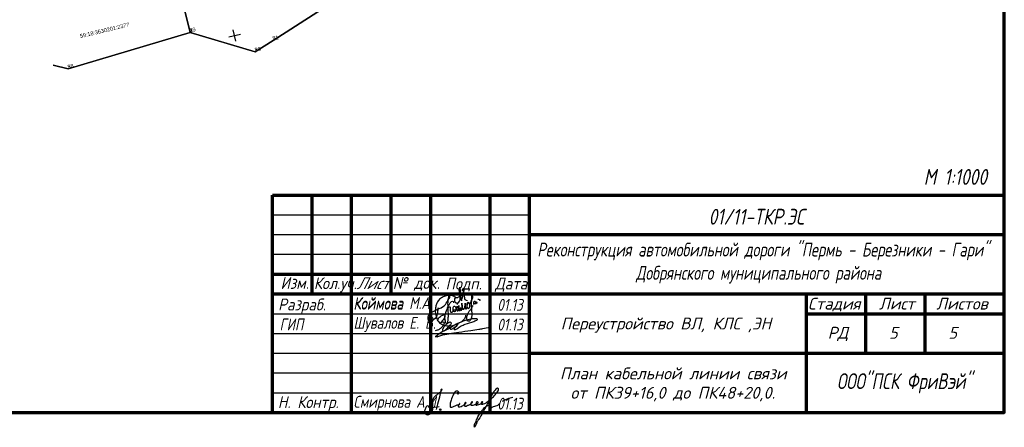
# Model space of a CAD drawing. Header units: millimetres. Extents: x -10 to 1169, y 1 to 1686.
# Tile 98 of 224: x 901 to 1150, y 1 to 104. Entities that reach past the tile are written whole.
import ezdxf
from ezdxf.enums import TextEntityAlignment as Align

# ---------------------------------------------------------------- set-up
doc = ezdxf.new("R2010")
doc.units = ezdxf.units.MM
for name, color, linetype in [('COORDS', 7, 'Continuous'), ('Листы', 7, 'Continuous'), ('УЧАСТКИ', 7, 'Continuous')]:
    doc.layers.add(name, color=color, linetype=linetype)
doc.layers.add('ЭЛЕКТРИКА', color=1, linetype='Continuous', lineweight=40, plot=False)
doc.styles.add('GPR', font='isocpeui.ttf', dxfattribs={"width": 0.8})
doc.styles.get("Standard").update_dxf_attribs({"font": 'arial.ttf'})
doc.styles.add('ГОСТ', font='isocpeui.ttf', dxfattribs={"height": 1.25})

# ---------------------------------------------------------------- blocks, each defined once
blk = doc.blocks.new('A$C14F24BE0')
at = {"lineweight": 30, "true_color": 0x0718b0}
blk.add_hatch(color=164, dxfattribs=at).paths.add_polyline_path([(2.59, -4.28, 1), (2.22, -4.28, 1)])
at = {"color": 164, "lineweight": 30, "true_color": 0x0718b0}
blk.add_line((0.23, -3.77), (2.15, -3.46), dxfattribs=at)
blk.add_circle((2.41, -4.28), 0.188, dxfattribs=at)
for points, knots in [([(-0.49, -3.72), (-0.4, -3.67), (-0.51, -3.26), (-1.23, -3.39), (-1.36, -4.15), (-1.69, -4.88), (-1.23, -5.5), (-0.44, -5.64), (0.2, -5.09), (0.57, -4.33), (0.54, -3.38), (0.5, -2.43), (0.63, -1.37), (1.37, -0.6), (2.2, 0.02), (2.73, 0.41), (2.92, 0.9), (2.57, 0.9), (2.59, 0.63), (2.47, 0.2), (2.22, -1.02), (1.82, -2.53), (1.51, -3.77), (1.4, -4.2)], [0, 0, 0, 0, 0.31279, 0.75166, 1.67129, 2.412495, 2.97956, 3.712448, 4.564632, 5.298338, 6.207276, 7.322922, 8.192226, 9.305227, 10.401145, 11.26622, 11.411446, 11.655096, 11.818609, 12.118108, 13.018743, 15.498507, 16.84405, 16.84405, 16.84405, 16.84405]), ([(6.77, 0.11), (6.76, 0.07), (6.73, -0.05), (6.74, -0.26), (6.95, -0.27), (7.15, -0.16), (7.12, 0.17), (6.85, 0.42), (6.2, 0.43), (5.61, -0.6), (5.24, -1.66), (4.83, -2.72), (4.92, -3.26), (4.94, -3.78), (5.56, -3.51), (6.12, -3.4), (6.78, -3.01), (7.25, -2.99), (7.43, -2.78), (7.27, -2.69), (7.14, -2.97), (7.03, -3.16), (6.94, -3.44), (7.19, -3.67), (7.69, -3.49), (8.14, -3.24), (8.59, -3), (8.8, -2.75), (8.98, -2.54), (8.76, -2.33), (8.62, -2.69), (8.51, -2.93), (8.48, -3.28), (8.82, -3.47), (9.28, -3.21), (9.87, -2.98), (10.27, -2.66), (10.67, -2.44), (10.51, -2.17), (10.3, -2.43), (10.18, -2.64), (10.03, -3.05), (10.56, -3.26), (11.12, -2.88), (11.7, -2.84), (12.08, -2.51), (11.85, -2.28), (11.43, -2.32), (11.57, -2.76), (11.34, -3.01), (11.54, -3.26), (11.93, -3), (12.42, -2.95), (12.75, -2.65), (13.32, -2.45), (12.88, -2.21), (12.76, -2.54), (12.68, -2.85), (13.05, -2.97), (13.47, -2.83), (14.22, -2.43), (15.07, -1.68), (16.11, -0.82), (16.75, 0.01), (17.11, 0.62), (17.14, 0.97), (16.98, 1.19), (16.59, 1.05), (16.17, 0.62), (15.66, -0.17), (15.12, -1.23), (14.28, -2.85), (13.34, -4.76), (12.36, -6.43), (11.67, -7.42), (11.47, -8.1), (11.25, -8.39), (11.12, -8.81), (10.9, -8.35), (11.33, -7.66), (11.76, -6.37), (12.54, -5.08), (13.32, -4.13), (13.8, -3.57), (14.22, -3.31), (14.52, -3.13), (14.9, -3.14), (14.87, -3.51), (14.86, -3.73), (14.92, -4.17), (15.59, -3.55), (16.14, -3.46), (16.83, -3.22), (17.2, -2.96), (17.39, -2.82)], [0, 0, 0, 0, 0.153221, 0.357613, 0.493352, 0.692414, 0.989555, 1.291204, 1.742475, 2.730709, 4.388355, 5.38085, 5.890004, 6.210585, 6.551316, 7.411083, 8.194482, 8.718166, 8.790248, 8.89267, 9.06287, 9.519825, 9.702443, 9.829766, 10.435215, 11.015499, 11.49759, 11.887822, 12.060708, 12.208429, 12.520036, 12.814383, 13.166868, 13.362181, 13.847388, 14.598378, 15.26698, 15.529718, 15.699557, 15.900859, 16.243469, 16.632814, 16.858518, 17.69493, 18.466617, 18.679008, 18.929614, 19.198499, 19.673231, 19.908465, 20.088794, 20.397375, 21.067588, 21.542627, 21.930537, 22.170782, 22.471297, 22.757892, 23.004436, 23.42, 24.091694, 25.523516, 26.827085, 28.102709, 28.675735, 28.89724, 29.125716, 29.34922, 29.98644, 30.948008, 32.136516, 33.563641, 36.408284, 38.532782, 39.355909, 40.072242, 40.473339, 40.729918, 40.841553, 41.667047, 43.020408, 44.981349, 46.112506, 46.72121, 47.181361, 47.566749, 47.800475, 48.112253, 48.4229, 48.579857, 49.244021, 49.968175, 50.605834, 51.320527, 51.320527, 51.320527, 51.320527]), ([(18.13, -2.16), (18.35, -2.03), (18.77, -1.77), (19.66, -1.46), (20.3, -1.14), (20.76, -1.14)], [0, 0, 0, 0, 0.757468, 1.46659, 2.831229, 2.831229, 2.831229, 2.831229])]:
    blk.add_open_spline(points, degree=3, knots=knots, dxfattribs=at)
blk = doc.blocks.new('A$C6218632A')
at = {"layer": 'ЭЛЕКТРИКА', "color": 0, "linetype": 'ByBlock', "lineweight": -2}
for points, knots in [([(6.36, 3.64), (6.34, 3.61), (6.28, 3.54), (6.16, 3.41), (6.14, 3.21), (6.16, 3.02), (6.19, 2.84), (6.24, 2.65), (6.37, 2.43), (6.71, 2.39), (7.05, 2.4), (7.35, 2.66), (7.5, 2.98), (7.6, 3.33), (7.64, 3.67), (7.53, 4.01), (7.52, 4.42), (7.42, 4.86), (7.43, 5.36), (7.26, 5.84), (7.5, 6.11), (7.44, 6.63), (7.64, 4.98), (7.6, 4.73), (7.91, 2.4), (8.05, 3.51), (8.26, 3.99), (8.4, 4.82), (8.52, 5.24), (8.71, 6.31), (8.16, 5.75), (8.51, 4.78), (8.64, 3.91), (8.69, 3.09), (9.18, 3.04), (9.46, 3.01)], [0, 0, 0, 0, 0.118708, 0.283153, 0.508507, 0.683718, 0.861871, 1.055389, 1.281684, 1.56958, 1.999735, 2.263254, 2.727804, 3.03837, 3.345159, 3.748428, 4.084118, 4.590028, 5.05489, 5.630673, 5.896078, 6.1185, 6.753042, 8.372403, 9.622969, 10.077373, 10.810653, 11.454077, 12.34475, 12.956405, 13.008846, 14.522349, 15.372925, 15.922063, 16.654094, 16.654094, 16.654094, 16.654094]), ([(2.03, 1.19), (1.96, 0.79), (1.79, -0.15), (1.58, -1.6), (-0.41, -2.66), (-0.69, -0.61), (0.77, 0.34), (2.4, 0.98), (3.94, 1.79), (4.45, 3.16), (5.1, 3.81), (4.95, 5.05), (4.52, 3.61), (4.41, 2.82), (4.43, 1.47), (4.48, 0.22), (4.56, -0.86), (4.46, -1.72), (4.48, -2.22), (4.21, -3.13), (3.84, -2.45), (3.84, -2.02), (3.7, -1.52), (3.72, -1.12), (3.75, -0.73), (3.85, -0.37), (4.03, 0.02), (4.13, 0.57), (4.43, 1.21), (4.73, 1.96), (5.09, 2.46), (5.66, 3.08), (5.82, 2.66), (5.9, 2.46)], [0, 0, 0, 0, 1.216621, 2.86, 4.494114, 5.503199, 7.547548, 9.093933, 10.97122, 12.45814, 13.183829, 13.892107, 14.667871, 15.870181, 16.997792, 18.479138, 19.702196, 20.248434, 20.972138, 21.575858, 21.938568, 22.632065, 23.04127, 23.45184, 23.813692, 24.214111, 24.564576, 25.103265, 25.878183, 26.701555, 27.423218, 27.986195, 28.483433, 28.483433, 28.483433, 28.483433]), ([(8.16, 4.33), (8, 4.25), (7.65, 4.05), (7.15, 3.91), (6.71, 3.58), (6.42, 3.82), (6.21, 3.94), (6.02, 4.08), (5.8, 4.17), (5.49, 4.3), (5.08, 4.34), (4.41, 4.28), (3.53, 4.09), (2.59, 3.54), (1.83, 2.81), (1.47, 1.87), (1.34, 1), (1.26, 0.15), (1.42, -0.55), (1.57, -1.22), (1.78, -1.85), (2.15, -2.39), (2.78, -2.99), (3.86, -3.41), (5.13, -3.47), (6.45, -3.13), (7.63, -2.51), (8.77, -1.75), (8.97, -0.99), (9.04, -0.7)], [0, 0, 0, 0, 0.550224, 1.191183, 1.622114, 1.939836, 2.19685, 2.348396, 2.641954, 2.905273, 3.358709, 3.86517, 4.910957, 6.036244, 7.099431, 7.97607, 9.014585, 9.751213, 10.50375, 11.158115, 11.811474, 12.458613, 13.119138, 14.38981, 15.828036, 16.881878, 18.42347, 19.87406, 20.731176, 20.731176, 20.731176, 20.731176]), ([(7.71, 0.86), (7.75, 0.84), (7.82, 0.79), (7.83, 0.91), (7.84, 0.98), (7.79, 1.05), (7.74, 1.12), (7.63, 1.12), (7.56, 1.01), (7.58, 0.9), (7.55, 0.74), (7.65, 0.64), (7.76, 0.57), (7.89, 0.55), (7.97, 0.68), (8.04, 0.8), (8.07, 0.93), (8.06, 1.12), (8.07, 1.31), (8.05, 1.55), (8.06, 1.74), (8.02, 1.97), (7.98, 2.64), (8.05, 1.82), (8.05, 1.56), (8.06, 1.4), (8.06, 1.25), (8.09, 1.08), (8.16, 0.96), (8.24, 0.87), (8.41, 0.73), (8.66, 1.02), (8.74, 1.31), (8.81, 1.66), (8.83, 1.91), (8.8, 2.49), (8.83, 2.13), (8.81, 1.94), (8.82, 1.71), (8.84, 1.49), (8.84, 1.3), (8.88, 1.14), (8.89, 0.94), (9.05, 0.95), (9.22, 0.91), (9.34, 1.26), (9.3, 1.56), (9.33, 1.91), (9.25, 2.22), (9.53, 2.52), (9.74, 2.42), (9.86, 2.22), (9.84, 2.55), (9.43, 2.47), (9.3, 2.21), (9.32, 1.94), (9.31, 1.64), (9.29, 1.34), (9.45, 1.13), (9.65, 0.94), (9.89, 1.1), (9.96, 1.27), (10, 1.46), (10.05, 1.69), (10.02, 1.94), (9.99, 2.1), (9.95, 2.24), (9.86, 2.28), (9.77, 2.42), (9.75, 2.27), (9.82, 2.18), (9.96, 2.21), (10.05, 2.3), (10.2, 2.36), (10.24, 2.54), (10.34, 2.72), (10.37, 2.88), (10.43, 3.06), (10.55, 3.18), (10.7, 3.38), (10.77, 3.68), (10.91, 4.06), (10.44, 4.38), (10.43, 4.01), (10.4, 3.75), (10.44, 3.42), (10.44, 3.11), (10.39, 2.78), (10.41, 2.45), (10.36, 2.08), (10.35, 1.73), (10.41, 1.41), (10.41, 1.11), (10.43, 0.84), (10.45, 0.53), (10.47, 0.23), (10.52, -0.13), (10.53, -0.51), (10.52, -0.91), (10.46, -1.33), (10.3, -1.78), (10.03, -2.24), (9.44, -2.27), (9.31, -1.82), (9.26, -1.45), (9.27, -1.03), (9.39, -0.66), (9.55, -0.32), (9.7, 0), (9.87, 0.29), (10.08, 0.54), (10.35, 0.81), (10.53, 1.27), (10.74, 1.57), (10.86, 1.75)], [0, 0, 0, 0, 0.112047, 0.194924, 0.263254, 0.34956, 0.411074, 0.535381, 0.597512, 0.765688, 0.877502, 1.055198, 1.133063, 1.267261, 1.4052, 1.531064, 1.692114, 1.797318, 2.100324, 2.273725, 2.508879, 2.64738, 3.054804, 3.701914, 3.811019, 3.915461, 4.151835, 4.284388, 4.419739, 4.551836, 4.650087, 5.054369, 5.312583, 5.645619, 6.017608, 6.359419, 6.548212, 6.733226, 7.029984, 7.199114, 7.385571, 7.586763, 7.770319, 7.795181, 8.029342, 8.207128, 8.749797, 8.957039, 9.260919, 9.700134, 9.735704, 9.949679, 10.042887, 10.420575, 10.696721, 10.908513, 11.207826, 11.610088, 11.724501, 12.031879, 12.283874, 12.438323, 12.571216, 12.873349, 13.150563, 13.298389, 13.374297, 13.564905, 13.632381, 13.729137, 13.831553, 13.965102, 14.090678, 14.215073, 14.4204, 14.59231, 14.81698, 14.915667, 15.161749, 15.31149, 15.658681, 16.085535, 16.432665, 16.631066, 16.918543, 17.29932, 17.618537, 17.849443, 18.27685, 18.601425, 18.986076, 19.303314, 19.575951, 19.892478, 20.131507, 20.493425, 20.79769, 21.231918, 21.61385, 22.012982, 22.469598, 23.081108, 23.508948, 23.843257, 24.320163, 24.6876, 25.07669, 25.46302, 25.822922, 26.141993, 26.47151, 26.807894, 27.255978, 27.913388, 27.913388, 27.913388, 27.913388]), ([(11.08, 2.11), (11.07, 2.18), (11.04, 2.32), (11.04, 2.56), (11.09, 2.83), (11.31, 2.87), (11.43, 2.75), (11.39, 2.65), (11.35, 2.44), (11.4, 2.53), (11.48, 2.59), (11.6, 2.66), (11.73, 2.64), (11.77, 2.55), (11.85, 2.47), (11.76, 2.38), (11.72, 2.26), (11.59, 2.22), (11.44, 2.17), (11.3, 2.15), (11.15, 2.14), (11.05, 2.11), (10.95, 2.12), (10.93, 2.06), (10.92, 2.04)], [0, 0, 0, 0, 0.203114, 0.443788, 0.738793, 0.892148, 1.011452, 1.16472, 1.294079, 1.312018, 1.436857, 1.609751, 1.70903, 1.800525, 1.876218, 2.001803, 2.102334, 2.263861, 2.37303, 2.576259, 2.689773, 2.803296, 2.893038, 2.964801, 2.964801, 2.964801, 2.964801]), ([(12.01, 3.3), (12.09, 3.32), (12.27, 3.37), (12.51, 3.28), (12.65, 3.08), (12.58, 2.97), (12.54, 2.91)], [0, 0, 0, 0, 0.2515771, 0.5409778, 0.7122563, 0.9029155, 0.9029155, 0.9029155, 0.9029155]), ([(4.39, 1.12), (4.52, 1.23), (4.69, 1.36), (4.98, 1.42), (5.11, 1.25), (5.09, 1.06), (5.04, 0.85), (5.06, 0.62), (5.07, 0.37), (5.15, 0.16), (5.33, 0.02), (5.56, 0.08), (5.75, 0.29), (5.86, 0.63), (5.79, 1.03), (5.8, 1.43), (6.17, 1.7), (6.46, 1.37), (6.45, 1.02), (6.45, 0.68), (6.45, 0.37), (6.23, 0.16), (6.02, 0.19), (5.83, 0.23), (5.79, 0.38), (5.76, 0.67), (6.23, 0.58), (6.52, 0.71), (6.73, 0.92), (6.82, 1.19), (6.77, 1.89), (6.81, 1.18), (6.74, 0.9), (6.76, 0.65), (6.79, 0.49), (6.87, 0.4), (6.98, 0.42), (7.11, 0.47), (7.14, 0.62), (7.21, 0.76), (7.21, 0.92), (7.23, 1.04), (7.26, 1.16), (7.26, 1.28), (7.26, 1.42), (7.28, 1.55), (7.27, 1.84), (7.25, 1.44), (7.25, 1.28), (7.25, 1.14), (7.25, 1.06), (7.25, 1.02), (7.25, 0.92), (7.25, 0.77), (7.26, 0.6), (7.34, 0.4), (7.48, 0.46), (7.58, 0.51)], [0, 0, 0, 0, 0.496119, 0.651509, 0.822656, 1.020696, 1.200838, 1.472307, 1.717279, 1.943141, 2.143103, 2.330431, 2.592975, 2.945138, 3.372415, 3.787425, 4.112224, 4.44068, 4.834392, 5.149905, 5.488589, 5.712148, 5.972129, 6.113542, 6.213496, 6.399091, 6.854329, 7.154318, 7.39061, 7.684081, 8.129512, 8.574943, 8.892635, 9.134623, 9.310707, 9.363216, 9.47464, 9.604325, 9.737043, 9.890018, 10.084944, 10.197839, 10.275861, 10.434465, 10.583035, 10.68275, 10.860739, 11.113365, 11.317518, 11.465995, 11.521675, 11.558792, 11.595913, 11.809299, 12.006538, 12.119562, 12.375391, 12.375391, 12.375391, 12.375391]), ([(6.92, 1.97), (6.93, 2), (6.94, 2.08), (6.94, 2.18), (6.94, 2.3), (7.02, 2.37), (7.08, 2.35), (7.1, 2.34)], [0, 0, 0, 0, 0.0785862, 0.242986, 0.3060295, 0.4223142, 0.4868299, 0.4868299, 0.4868299, 0.4868299])]:
    blk.add_open_spline(points, degree=3, knots=knots, dxfattribs=at)
blk = doc.blocks.new('A$C54C13FF2')
at = {"color": 182, "lineweight": 30}
for points, knots in [([(0.77, 4.58), (0.85, 4.6), (0.97, 4.63), (0.84, 4.51), (0.77, 4.57), (0.73, 4.69), (0.97, 4.92), (1.24, 5.15), (1.64, 5.46), (2, 5.53), (2.28, 5.64), (2.47, 5.51), (2.4, 5.19), (2.34, 4.79), (2.03, 4.33), (1.65, 3.98), (1.49, 3.73), (1.35, 3.61), (1.36, 3.71), (1.54, 3.68), (1.74, 3.8), (2.02, 3.79), (2.36, 3.62), (2.13, 3.08), (1.83, 2.54), (1.19, 2.01), (0.55, 1.68), (0.16, 1.58), (0, 1.54)], [0, 0, 0, 0, 0.144816, 0.240176, 0.309233, 0.378382, 0.62109, 1.127388, 1.559392, 2.061245, 2.251565, 2.417324, 2.630671, 3.138748, 3.667492, 4.230133, 4.648637, 4.66273, 4.699155, 4.824553, 5.091414, 5.41419, 5.649534, 6.060514, 6.795844, 7.695243, 8.4424, 8.924507, 8.924507, 8.924507, 8.924507]), ([(4.46, 2.69), (4.36, 2.67), (4.15, 2.63), (3.94, 2.4), (3.72, 2.25), (3.69, 1.98), (3.98, 1.89), (4.39, 2.02), (4.79, 2.5), (5.41, 2.76), (5.52, 3.19), (5.77, 3.2), (5.69, 3.15), (5.62, 3.02), (5.34, 2.83), (5.13, 2.46), (4.79, 2.26), (4.72, 2.04), (4.72, 1.94), (4.72, 1.83), (4.99, 1.89), (5.42, 1.95), (5.94, 2.43), (6.53, 2.75), (7.03, 3.02), (8.05, 3.5), (9.27, 3.56), (10.19, 4.16), (10.59, 4.22), (10.77, 4.6), (9.83, 4.62), (8.98, 4.52), (7.32, 4.08), (5.38, 3.34), (2.85, 1.65), (1.33, 1.17), (-0.01, -0.02), (0.24, 0.08), (0.6, -0.01), (1.77, 0.56), (3.55, 0.82), (6.14, 1.22), (8.66, 1.57), (10.66, 1.92), (12.26, 2.1), (13.17, 2.39), (13.78, 2.39)], [0, 0, 0, 0, 0.29858, 0.633476, 0.902137, 1.086957, 1.289204, 1.656644, 2.346306, 3.125394, 3.508101, 3.561159, 3.602142, 3.683917, 4.04915, 4.522294, 4.980436, 5.13351, 5.206596, 5.277818, 5.41872, 5.815913, 6.767082, 7.340938, 7.85738, 8.447832, 10.736442, 11.336769, 11.705826, 11.87945, 12.357395, 13.547075, 15.135573, 17.179771, 19.933214, 23.650458, 23.701113, 23.773834, 24.156681, 25.108478, 27.209493, 29.784304, 32.857291, 34.888328, 35.860335, 37.68574, 37.68574, 37.68574, 37.68574]), ([(1.99, 2.13), (1.95, 1.94), (2.28, 2.95), (2.8, 3.1), (3.26, 3.59), (3.83, 3.87), (4.1, 3.39), (3.56, 2.77), (3.09, 2.21), (2.55, 1.78), (2.3, 1.51), (1.96, 1.44), (1.84, 1.8), (1.99, 2.04), (2.02, 2.22), (2.04, 2.28)], [0, 0, 0, 0, 0.580362, 1.313295, 2.149647, 2.566363, 2.821987, 3.502335, 4.656923, 5.1745, 5.551264, 5.7689, 6.051946, 6.413741, 6.602979, 6.602979, 6.602979, 6.602979])]:
    blk.add_open_spline(points, degree=3, knots=knots, dxfattribs=at)

msp = doc.modelspace()

# ---------------------------------------------------------------- linework, layer by layer
at = {"layer": 'COORDS', "lineweight": -2}
for p, q in [((953.49337, 99.47019), (956.41046, 100.17064)), ((955.30214, 98.36187), (954.60169, 101.27896))]:
    msp.add_line(p, q, dxfattribs=at)
at = {"layer": 'Листы', "color": 0, "linetype": 'Continuous', "lineweight": 70}
for p, q in [((964.52969, 59.44969), (1149.52969, 59.44969)), ((964.52969, 4.44969), (964.52969, 59.44969)), ((974.52969, 34.44969), (974.52969, 59.44969)), ((984.52969, 4.44969), (984.52969, 59.44969)), ((994.52969, 34.44969), (994.52969, 59.44969)), ((1004.52969, 4.44969), (1004.52969, 59.44969)), ((1019.52969, 4.44969), (1019.52969, 59.44969)), ((1029.52969, 4.44969), (1029.52969, 59.44969)), ((1029.52969, 49.44969), (1149.52969, 49.44969)), ((964.52969, 39.44969), (1029.52969, 39.44969)), ((964.52969, 34.44969), (1149.52969, 34.44969)), ((1099.52969, 4.44969), (1099.52969, 34.44969)), ((1114.52969, 19.44969), (1114.52969, 34.44969)), ((1129.52969, 19.44969), (1129.52969, 34.44969)), ((1099.52969, 29.44969), (1149.52969, 29.44969)), ((1029.52969, 19.44969), (1149.52969, 19.44969)), ((964.52969, 4.44969), (1149.52969, 4.44969))]:
    msp.add_line(p, q, dxfattribs=at)
at = {"layer": 'Листы', "color": 0}
for p, q in [((1149.52969, 4.44969), (1149.52969, 59.44969)), ((964.52969, 54.44969), (1029.52969, 54.44969)), ((964.52969, 49.44969), (1029.52969, 49.44969)), ((1029.52969, 44.44969), (964.52969, 44.44556)), ((964.52969, 29.44969), (1029.52969, 29.44969)), ((964.52969, 24.44969), (1029.52969, 24.44969)), ((964.52969, 19.44969), (1029.52969, 19.44969)), ((964.52969, 14.44969), (1029.52969, 14.44969)), ((964.52969, 9.44969), (1029.52969, 9.44969))]:
    msp.add_line(p, q, dxfattribs=at)
at = {"layer": 'Листы', "lineweight": 70, "ltscale": 200}
msp.add_lwpolyline([(1149.52969, 290.32974), (71.00347, 290.32974), (71.00347, 4.44969), (1149.52969, 4.44969)], close=True, dxfattribs=at)
at = {"layer": 'УЧАСТКИ', "color": 6, "linetype": 'Continuous', "lineweight": -2}
for p, q in [((943.69237, 100.54142), (938.57011, 121.91624)), ((938.57011, 121.91624), (943.69237, 100.54142)), ((964.67827, 98.54614), (988.89866, 114.132)), ((988.89866, 114.132), (964.67827, 98.54614)), ((912.85435, 91.3574), (943.69237, 100.54142)), ((943.69237, 100.54142), (912.85435, 91.3574)), ((943.69237, 100.54142), (960.16167, 95.6413)), ((960.16167, 95.6413), (943.69237, 100.54142)), ((960.16167, 95.6413), (964.67827, 98.54614)), ((964.67827, 98.54614), (960.16167, 95.6413)), ((909.11799, 92.27262), (912.85435, 91.3574)), ((912.85435, 91.3574), (909.11799, 92.27262))]:
    msp.add_line(p, q, dxfattribs=at)

# ---------------------------------------------------------------- block references
at = {"layer": 'Листы', "color": 0, "linetype": 'ByBlock', "lineweight": -2}
msp.add_blockref('A$C6218632A', (1004.39429, 29.76191), dxfattribs=at)
at = {"layer": 'Листы', "color": 0}
for name, p in [('A$C54C13FF2', (1005.6977, 23.5775)), ('A$C14F24BE0', (1004.52969, 9.44969))]:
    msp.add_blockref(name, p, dxfattribs=at)

# ---------------------------------------------------------------- texts
at = {"layer": 'Листы', "color": 0, "lineweight": -3, "style": 'ГОСТ'}
for s, height, width, p in [('М 1:1000', 4, 0.8, (1129.15856, 62.04473)), ('01/11-ТКР.ЭС', 4, 0.8, (1074.77643, 51.97361)), ('Реконструкция автомобильной дороги "Пермь - Березники - Гари"', 3.5, 0.75, (1031.47485, 43.90782)), ('Добрянского муниципального района', 3.5, 0.75, (1056.44749, 38.02823)), ('Изм.  ', 3, 0.9, (966.56835, 35.71006)), ('Кол.уч.  ', 3, 0.9, (974.9923, 35.64661)), ('№ док.  ', 3, 0.9, (994.95171, 35.71006)), ('Подп.', 3, 0.9, (1008.28175, 35.56006)), ('Дата', 3, 0.9, (1020.8063, 35.57353)), ('Разраб.', 3, 0.9, (965.96044, 30.27854)), ('Коймова', 3, 0.8, (985.01146, 30.45701)), ('Коймова М.А.', 3, 0.8, (985.01979, 30.63156)), ('01.13', 3, 0.8, (1021.37456, 30.18468)), ('ГИП', 3, 0.8, (966.33029, 25.2287)), ('Шувалов Е. В. ', 3, 0.8, (985.01979, 25.63156)), ('01.13', 3, 0.8, (1021.37456, 25.18468)), ('ООО"ПСК ФриВэй" ', 4, 0.75, (1107.21644, 10.37125)), ('Н. Контр.', 3, 0.9, (965.89812, 5.57698)), ('Смирнова А.И.', 3, 0.8, (985.01827, 5.66683)), ('01.13', 3, 0.8, (1021.37456, 5.18468))]:
    msp.add_text(s, height=height, dxfattribs=dict(at, width=width)).set_placement(p)
at = {"layer": 'Листы', "color": 0, "lineweight": -3, "style": 'ГОСТ', "oblique": 15, "width": 0.9}
msp.add_text('Лист ', height=3, dxfattribs=at).set_placement((985.7428, 35.64661))
at = {"layer": 'Листы', "color": 0, "lineweight": -3, "style": 'ГОСТ'}
for s, p in [('Стадия', (1099.88251, 30.48443)), ('Лист  ', (1117.85251, 30.48921)), ('Листов', (1132.3111, 30.48443)), ('Переустройство ВЛ, КЛС ,ЭН', (1037.39513, 25.45493)), ('РД', (1104.88249, 23.11882)), ('5', (1120.40547, 23.09644)), ('5', (1135.40547, 23.09644))]:
    msp.add_text(s, height=3, dxfattribs=at).set_placement(p)
at = {"layer": 'Листы', "color": 0, "linetype": 'ByBlock', "style": 'GPR'}
for s, p in [('План кабельной линии связи', (1065.84004, 12.83696)), ('от ПК39+16,0 до ПК48+20,0.', (1065.73822, 7.93654))]:
    msp.add_text(s, height=3, dxfattribs=at).set_placement(p, align=Align.CENTER)
at = {"layer": 'УЧАСТКИ', "color": 6, "lineweight": -2}
msp.add_text('59:18:3630201:2377', height=1, rotation=13.5022747, dxfattribs=at).set_placement((922.09784, 101.12441), align=Align.MIDDLE_CENTER)
for s, p in [('29', (943.69237, 100.54142)), ('4', (943.69237, 100.54142)), ('1', (943.69237, 100.54142)), ('31', (964.67827, 98.54614)), ('5', (964.67827, 98.54614)), ('30', (960.16167, 95.6413)), ('6', (960.16167, 95.6413)), ('28', (912.85435, 91.3574)), ('5', (912.85435, 91.3574))]:
    msp.add_text(s, height=1, rotation=13.5022747, dxfattribs=at).set_placement(p)

doc.saveas('drawing.dxf')
